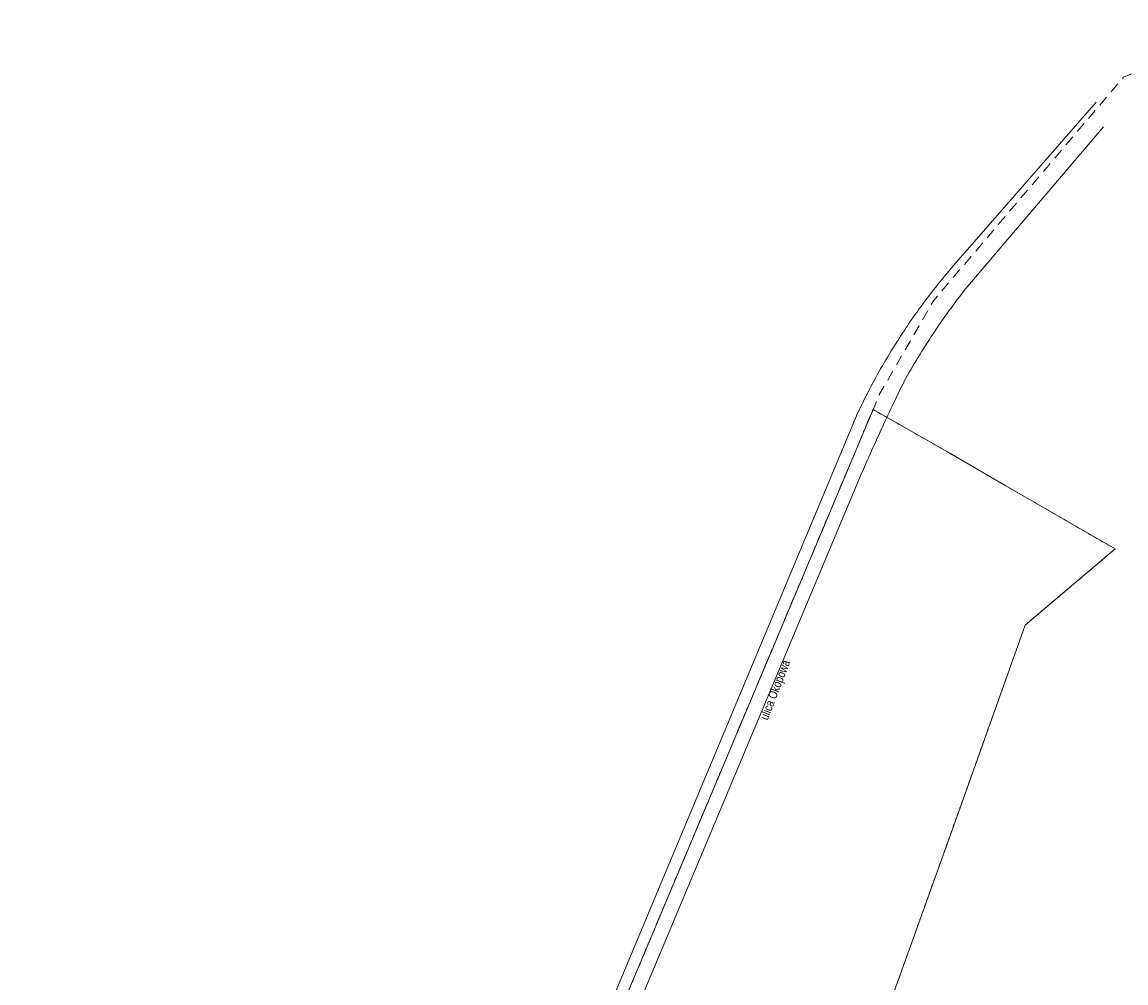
# Model space of a CAD drawing. Header units: millimetres. Extents: x -165388 to 921073, y -295343 to 494042.
# Tile 114 of 117: x 297706 to 456130, y 356120 to 494042. Entities that reach past the tile are written whole.
import ezdxf
from ezdxf.xclip import XClip

# ---------------------------------------------------------------- set-up
doc = ezdxf.new("R2010")
doc.units = ezdxf.units.MM
doc.header["$MEASUREMENT"] = 0
doc.header["$XCLIPFRAME"] = 0
doc.linetypes.add('0.5_0.5', pattern=[1000, 500, -500])
doc.linetypes.add('1.5_1.0', pattern=[2500, 1500, -1000])
doc.layers.add('bg-woz-oz.6640.12006.2023.pge-1_rzut_5_203-punkt graniczny', color=7, linetype='Continuous')
doc.layers.add('INW_GEO', color=7, linetype='Continuous')
for name, color, linetype, lineweight in [('bg-woz-oz.6640.12006.2023.pge-1_rzut_5_216-obręb ewidencyjny_Nr_pióra__7', 7, 'Continuous', 18), ('bg-woz-oz.6640.12006.2023.pge-1_rzut_5_219-działka ewidencyjna_Nr_pióra__7', 7, 'Continuous', 18), ('bg-woz-oz.6640.12006.2023.pge-1_rzut_5_994-Nazwa ulicy_Nr_pióra__7', 7, 'Continuous', 18), ('bg-woz-oz.6640.12006.2023.pge-1_rzut_5_tor tramwajowy (linia)_Nr_pióra__7', 7, 'Continuous', 18)]:
    doc.layers.add(name, color=color, linetype=linetype, lineweight=lineweight)
doc.layers.add('bg-woz-oz.6640.12006.2023.pge-1_rzut_5_218-kontur użytku gruntowego_Nr_pióra__3', color=7, linetype='Continuous', lineweight=18, true_color=0x959595)
doc.styles.add('GENERATED_STYLE_1', font='txt')

# ---------------------------------------------------------------- blocks, each defined once
blk = doc.blocks.new('Rysunek_2_5', base_point=(-8071116842, -4961354755))
at = {"layer": 'bg-woz-oz.6640.12006.2023.pge-1_rzut_5_203-punkt graniczny', "linetype": 'Continuous', "lineweight": 0, "true_color": 0x000000}
for points in [[(419879, 438426, 1), (419789, 438435, 1)], [(417829, 433546, 1), (417739, 433556, 1)], [(430571, 432326, 1), (430482, 432335, 1)], [(438944, 427479, 1), (438854, 427488, 1)], [(454618, 418402, 1), (454529, 418412, 1)], [(441725, 407480, 1), (441636, 407490, 1)], [(397027, 384086, 1), (396937, 384096, 1)], [(431883, 379930, 1), (431793, 379939, 1)]]:
    blk.add_hatch(color=18, dxfattribs=at).paths.add_polyline_path(points)
at = {"layer": 'bg-woz-oz.6640.12006.2023.pge-1_rzut_5_216-obręb ewidencyjny_Nr_pióra__7', "linetype": '1.5_1.0', "flags": 128}
blk.add_lwpolyline([(478132, 494042), (468408, 491320), (463558, 489324), (455785, 486131), (448273, 477289), (430306, 456149), (428510, 454027), (420737, 440577), (419834, 438431), (417784, 433551), (396982, 384091), (377757, 338375), (379393, 333453), (315776, 182205), (314924, 180164), (312041, 173322), (261484, 53112), (241424, 5414), (247901, 2690), (262338, -3378), (273786, -7306), (277549, -8604), (297279, -12200), (317356, -12444), (333270, -10242), (376016, -1353), (389727, 1497), (438417, 11611), (456015, 15272), (480464, 20354), (497620, 23922), (514971, 27529), (529607, 30571), (556370, 36140), (576312, 40274), (589684, 43060), (615140, 48355), (616220, 48582), (634889, 52471), (645165, 54611), (649813, 55573)], dxfattribs=at)
at = {"layer": 'bg-woz-oz.6640.12006.2023.pge-1_rzut_5_218-kontur użytku gruntowego_Nr_pióra__3', "linetype": '0.5_0.5', "flags": 128}
for points in [[(419834, 438431), (417784, 433551)], [(430527, 432330), (419834, 438431)], [(417784, 433551), (396982, 384091)], [(438899, 427483), (430527, 432330)], [(454574, 418407), (438899, 427483)], [(441680, 407485), (454574, 418407)], [(431838, 379934), (441680, 407485)], [(396982, 384091), (377757, 338375)], [(419823, 346361), (431838, 379934)]]:
    blk.add_lwpolyline(points, dxfattribs=at)
at = {"layer": 'bg-woz-oz.6640.12006.2023.pge-1_rzut_5_219-działka ewidencyjna_Nr_pióra__7', "linetype": 'Continuous', "flags": 128}
for points in [[(417784, 433551), (419834, 438431)], [(419834, 438431), (430527, 432330)], [(417784, 433551), (396982, 384091)], [(430527, 432330), (438899, 427483)], [(454574, 418407), (438899, 427483)], [(441680, 407485), (454574, 418407)], [(431838, 379934), (441680, 407485)], [(377757, 338375), (396982, 384091)], [(419823, 346361), (431838, 379934)]]:
    blk.add_lwpolyline(points, dxfattribs=at)
at = {"layer": 'bg-woz-oz.6640.12006.2023.pge-1_rzut_5_tor tramwajowy (linia)_Nr_pióra__7', "linetype": 'Continuous', "flags": 128}
for points in [[(323307, 212406), (417442, 437500), (417482, 437596), (417701, 438045), (417910, 438495), (418129, 438945), (418348, 439394), (418577, 439842), (418796, 440292), (419025, 440740), (419253, 441178), (419492, 441625), (419719, 442063), (419958, 442511), (420196, 442948), (420444, 443384), (420682, 443821), (420929, 444257), (421177, 444693), (421434, 445119), (421681, 445555), (421938, 445980), (422196, 446415), (422452, 446840), (422719, 447264), (422985, 447688), (423252, 448112), (423519, 448536), (423784, 448951), (424061, 449374), (424336, 449787), (424613, 450210), (424719, 450359), (424994, 450772), (425280, 451184), (425565, 451596), (425850, 451998), (426145, 452409), (426430, 452821), (426725, 453222), (427019, 453623), (427323, 454023), (427617, 454424), (427922, 454824), (428226, 455224), (428529, 455614), (428843, 456013), (429156, 456402), (429469, 456791), (429782, 457180), (430095, 457569), (430418, 457957), (430740, 458335), (431062, 458713), (431385, 459101), (451881, 482536)], [(326922, 211698), (417643, 427994), (417803, 428360), (418003, 428821), (418203, 429282), (418402, 429734), (418602, 430195), (418802, 430656), (419002, 431108), (419212, 431568), (419411, 432019), (419611, 432481), (419820, 432931), (420030, 433391), (420229, 433843), (420439, 434303), (420648, 434753), (420858, 435214), (421067, 435664), (421276, 436114), (421343, 436268), (421552, 436719), (421762, 437179), (421981, 437628), (422190, 438078), (422399, 438529), (422619, 438988), (422828, 439438), (423047, 439888), (423266, 440337), (423485, 440786), (423704, 441235), (423923, 441685), (424142, 442134), (424361, 442583), (424547, 442915), (424795, 443352), (425043, 443788), (425290, 444224), (425547, 444649), (425805, 445084), (426061, 445509), (426318, 445934), (426585, 446358), (426842, 446794), (427109, 447218), (427374, 447632), (427651, 448055), (427917, 448479), (428193, 448892), (428457, 449296), (428734, 449719), (429019, 450131), (429295, 450544), (429580, 450956), (429865, 451368), (430151, 451780), (430445, 452181), (430730, 452593), (431025, 452994), (431319, 453395), (431613, 453796), (431918, 454206), (432222, 454596), (432516, 454997), (432820, 455397), (433133, 455786), (452901, 478997)]]:
    blk.add_lwpolyline(points, dxfattribs=at)
at = {"layer": 'bg-woz-oz.6640.12006.2023.pge-1_rzut_5_994-Nazwa ulicy_Nr_pióra__7', "linetype": 'Continuous', "insert": (405050, 393614), "char_height": 1250, "attachment_point": 7, "rotation": 68.78776, "style": 'GENERATED_STYLE_1'}
blk.add_mtext('\\A1;{\\W0.790000x;\\fArial|b0|i0|c238|p38;ulica Okopowa}', dxfattribs=at)

msp = doc.modelspace()

# ---------------------------------------------------------------- block references
at = {"layer": 'INW_GEO', "color": 151, "linetype": 'Continuous', "lineweight": 13, "true_color": 0x80c2ff}
ref = msp.add_blockref('Rysunek_2_5', (-8071116841.926, -4961354754.727), dxfattribs=at)
XClip(ref).set_block_clipping_path([(-195425.9394250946, -263123.0086484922), (606609.6817159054, -348810.9449165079), (694192.2923495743, 470958.7517303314), (-107843.3287914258, 556646.6879983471)])

doc.saveas('drawing.dxf')
